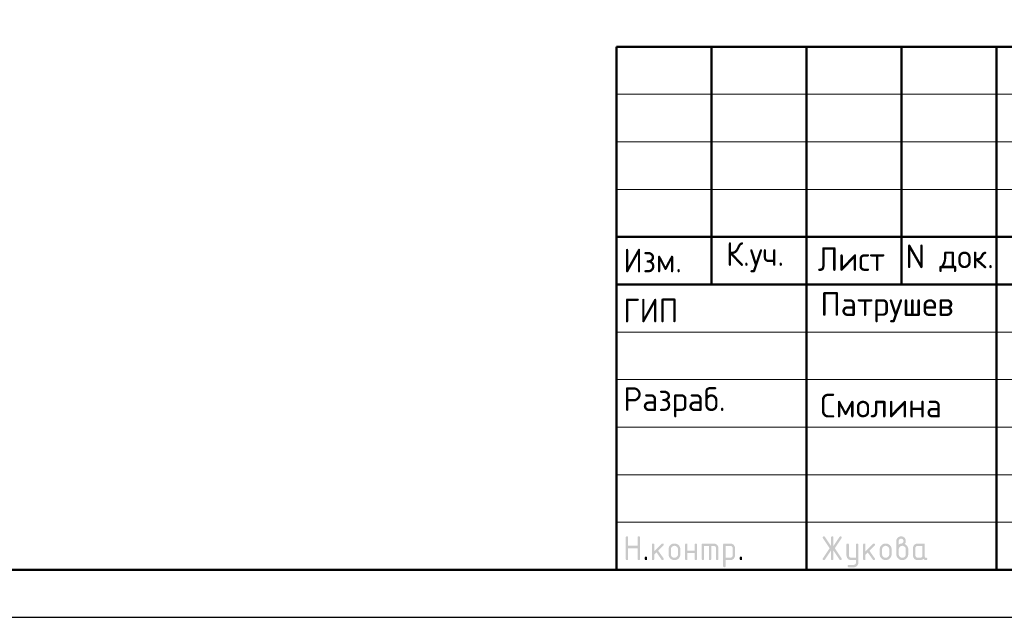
# Model space of a CAD drawing. Header units: millimetres. Extents: x 0 to 50400, y -143 to 35640.
# Tile 3 of 12: x 20068 to 32497, y 0 to 7542. Entities that reach past the tile are written whole.
import ezdxf

# ---------------------------------------------------------------- set-up
doc = ezdxf.new("R2010")
doc.units = ezdxf.units.MM
doc.layers.add('Standard', color=7, linetype='Continuous', lineweight=25)
doc.styles.add('ISOCPEUR', font='txt')

msp = doc.modelspace()

# ---------------------------------------------------------------- hatches: boundary and pattern name
at = {"layer": 'Standard', "linetype": 'Continuous', "lineweight": 25, "transparency": 33554687}
for points in [[(27719, 737), (27719, 1007), (27719, 1008), (27719, 1010), (27719, 1012), (27720, 1013), (27720, 1015), (27721, 1016), (27722, 1017), (27723, 1018), (27724, 1019), (27725, 1019), (27726, 1020), (27727, 1021), (27729, 1021), (27730, 1021), (27732, 1022), (27734, 1022), (27736, 1022), (27737, 1021), (27739, 1021), (27741, 1021), (27742, 1020), (27743, 1019), (27744, 1019), (27745, 1018), (27746, 1017), (27747, 1016), (27748, 1015), (27748, 1013), (27748, 1012), (27749, 1010), (27749, 1008), (27749, 1007), (27749, 902), (27869, 902), (27869, 1007), (27869, 1008), (27869, 1010), (27869, 1012), (27870, 1013), (27870, 1015), (27871, 1016), (27871, 1017), (27872, 1018), (27873, 1019), (27874, 1019), (27876, 1020), (27877, 1021), (27878, 1021), (27880, 1021), (27882, 1022), (27884, 1022), (27886, 1022), (27887, 1021), (27889, 1021), (27890, 1021), (27892, 1020), (27893, 1019), (27894, 1019), (27895, 1018), (27896, 1017), (27897, 1016), (27897, 1015), (27898, 1013), (27898, 1012), (27898, 1010), (27899, 1008), (27899, 1007), (27899, 737), (27899, 735), (27898, 733), (27898, 731), (27898, 730), (27897, 729), (27897, 727), (27896, 726), (27895, 725), (27894, 724), (27893, 724), (27892, 723), (27890, 722), (27889, 722), (27887, 722), (27886, 722), (27884, 722), (27882, 722), (27880, 722), (27878, 722), (27877, 722), (27876, 723), (27874, 724), (27873, 724), (27872, 725), (27871, 726), (27871, 727), (27870, 729), (27870, 730), (27869, 731), (27869, 733), (27869, 735), (27869, 737), (27869, 872), (27749, 872), (27749, 737), (27749, 735), (27749, 733), (27748, 731), (27748, 730), (27748, 729), (27747, 727), (27746, 726), (27745, 725), (27744, 724), (27743, 724), (27742, 723), (27741, 722), (27739, 722), (27737, 722), (27736, 722), (27734, 722), (27732, 722), (27730, 722), (27729, 722), (27727, 722), (27726, 723), (27725, 724), (27724, 724), (27723, 725), (27722, 726), (27721, 727), (27720, 729), (27720, 730), (27719, 731), (27719, 733), (27719, 735)], [(30310, 844), (30233, 728), (30232, 726), (30230, 725), (30229, 724), (30227, 723), (30226, 722), (30224, 722), (30222, 722), (30220, 722), (30218, 722), (30217, 722), (30215, 722), (30214, 723), (30212, 723), (30211, 724), (30210, 724), (30209, 725), (30208, 726), (30207, 728), (30207, 729), (30206, 730), (30206, 732), (30206, 734), (30205, 735), (30205, 737), (30205, 739), (30206, 741), (30207, 743), (30208, 745), (30292, 871), (30208, 998), (30207, 1000), (30206, 1002), (30205, 1004), (30205, 1006), (30205, 1008), (30206, 1010), (30206, 1011), (30206, 1013), (30207, 1014), (30207, 1015), (30208, 1017), (30209, 1018), (30210, 1019), (30211, 1019), (30212, 1020), (30214, 1021), (30215, 1021), (30217, 1021), (30218, 1022), (30220, 1022), (30222, 1022), (30224, 1021), (30226, 1021), (30227, 1020), (30229, 1019), (30230, 1018), (30232, 1016), (30233, 1015), (30310, 899), (30310, 1007), (30310, 1008), (30310, 1010), (30311, 1012), (30311, 1013), (30312, 1015), (30312, 1016), (30313, 1017), (30314, 1018), (30315, 1019), (30316, 1019), (30317, 1020), (30319, 1021), (30320, 1021), (30322, 1021), (30323, 1022), (30325, 1022), (30327, 1022), (30329, 1021), (30330, 1021), (30332, 1021), (30333, 1020), (30334, 1019), (30336, 1019), (30337, 1018), (30337, 1017), (30338, 1016), (30339, 1015), (30339, 1013), (30340, 1012), (30340, 1010), (30340, 1008), (30340, 1007), (30340, 899), (30418, 1015), (30419, 1016), (30420, 1018), (30422, 1019), (30423, 1020), (30425, 1021), (30427, 1021), (30428, 1022), (30430, 1022), (30432, 1022), (30433, 1021), (30435, 1021), (30436, 1020), (30437, 1020), (30439, 1019), (30440, 1018), (30441, 1017), (30442, 1016), (30443, 1015), (30444, 1013), (30444, 1012), (30445, 1011), (30445, 1009), (30445, 1008), (30445, 1006), (30445, 1004), (30445, 1002), (30444, 1000), (30443, 998), (30358, 871), (30443, 745), (30444, 743), (30445, 741), (30445, 739), (30445, 737), (30445, 735), (30445, 734), (30445, 732), (30444, 731), (30444, 730), (30443, 728), (30442, 727), (30441, 726), (30440, 725), (30439, 724), (30438, 723), (30436, 723), (30435, 722), (30434, 722), (30432, 722), (30431, 722), (30429, 722), (30427, 722), (30425, 722), (30423, 723), (30422, 724), (30420, 725), (30419, 726), (30418, 728), (30340, 844), (30340, 737), (30340, 735), (30340, 733), (30340, 731), (30339, 730), (30339, 729), (30338, 727), (30337, 726), (30337, 725), (30336, 724), (30334, 724), (30333, 723), (30332, 722), (30330, 722), (30329, 722), (30327, 722), (30325, 722), (30323, 722), (30322, 722), (30320, 722), (30319, 722), (30317, 723), (30316, 724), (30315, 724), (30314, 725), (30313, 726), (30312, 727), (30312, 729), (30311, 730), (30311, 731), (30310, 733), (30310, 735), (30310, 737)], [(28079, 833), (28173, 927), (28174, 928), (28175, 929), (28177, 930), (28178, 930), (28179, 931), (28181, 931), (28182, 931), (28184, 931), (28186, 931), (28187, 931), (28189, 931), (28190, 930), (28192, 930), (28193, 929), (28194, 929), (28195, 928), (28196, 927), (28197, 926), (28197, 924), (28198, 923), (28198, 922), (28198, 920), (28199, 918), (28199, 916), (28199, 915), (28198, 914), (28198, 912), (28198, 911), (28197, 910), (28196, 908), (28195, 907), (28194, 906), (28128, 840), (28196, 745), (28197, 743), (28198, 741), (28199, 739), (28199, 736), (28199, 734), (28198, 733), (28198, 731), (28198, 730), (28197, 728), (28197, 727), (28196, 726), (28195, 725), (28194, 724), (28193, 724), (28192, 723), (28190, 722), (28189, 722), (28187, 722), (28186, 722), (28184, 722), (28182, 722), (28180, 722), (28178, 722), (28177, 723), (28175, 724), (28174, 725), (28172, 726), (28171, 728), (28107, 819), (28079, 791), (28079, 737), (28079, 735), (28078, 733), (28078, 731), (28078, 730), (28077, 729), (28077, 727), (28076, 726), (28075, 725), (28074, 724), (28073, 724), (28072, 723), (28070, 722), (28069, 722), (28067, 722), (28066, 722), (28064, 722), (28062, 722), (28060, 722), (28059, 722), (28057, 722), (28056, 723), (28055, 724), (28053, 724), (28052, 725), (28051, 726), (28051, 727), (28050, 729), (28050, 730), (28049, 731), (28049, 733), (28049, 735), (28049, 737), (28049, 916), (28049, 918), (28049, 920), (28049, 922), (28050, 923), (28050, 924), (28051, 926), (28051, 927), (28052, 928), (28053, 929), (28055, 929), (28056, 930), (28057, 930), (28059, 931), (28060, 931), (28062, 931), (28064, 931), (28066, 931), (28067, 931), (28069, 931), (28070, 930), (28072, 930), (28073, 929), (28074, 929), (28075, 928), (28076, 927), (28077, 926), (28077, 924), (28078, 923), (28078, 922), (28078, 920), (28079, 918), (28079, 916)], [(28498, 811), (28498, 737), (28498, 735), (28498, 733), (28498, 731), (28497, 730), (28497, 729), (28496, 727), (28496, 726), (28495, 725), (28494, 724), (28493, 724), (28491, 723), (28490, 722), (28489, 722), (28487, 722), (28485, 722), (28483, 722), (28481, 722), (28480, 722), (28478, 722), (28477, 722), (28475, 723), (28474, 724), (28473, 724), (28472, 725), (28471, 726), (28470, 727), (28470, 729), (28469, 730), (28469, 731), (28469, 733), (28468, 735), (28468, 737), (28468, 916), (28468, 918), (28469, 920), (28469, 922), (28469, 923), (28470, 924), (28470, 926), (28471, 927), (28472, 928), (28473, 929), (28474, 929), (28475, 930), (28477, 930), (28478, 931), (28480, 931), (28481, 931), (28483, 931), (28485, 931), (28487, 931), (28489, 931), (28490, 930), (28491, 930), (28493, 929), (28494, 929), (28495, 928), (28496, 927), (28496, 926), (28497, 924), (28497, 923), (28498, 922), (28498, 920), (28498, 918), (28498, 916), (28498, 841), (28588, 841), (28588, 916), (28588, 918), (28588, 920), (28588, 922), (28589, 923), (28589, 924), (28590, 926), (28591, 927), (28592, 928), (28593, 929), (28594, 929), (28595, 930), (28596, 930), (28598, 931), (28600, 931), (28601, 931), (28603, 931), (28605, 931), (28607, 931), (28608, 931), (28610, 930), (28611, 930), (28612, 929), (28613, 929), (28614, 928), (28615, 927), (28616, 926), (28617, 924), (28617, 923), (28618, 922), (28618, 920), (28618, 918), (28618, 916), (28618, 737), (28618, 735), (28618, 733), (28618, 731), (28617, 730), (28617, 729), (28616, 727), (28615, 726), (28614, 725), (28613, 724), (28612, 724), (28611, 723), (28610, 722), (28608, 722), (28607, 722), (28605, 722), (28603, 722), (28601, 722), (28600, 722), (28598, 722), (28596, 722), (28595, 723), (28594, 724), (28593, 724), (28592, 725), (28591, 726), (28590, 727), (28589, 729), (28589, 730), (28588, 731), (28588, 733), (28588, 735), (28588, 737), (28588, 811)], [(28693, 931), (28828, 931), (28831, 931), (28834, 931), (28837, 931), (28840, 930), (28843, 930), (28846, 929), (28849, 928), (28851, 927), (28854, 926), (28856, 925), (28859, 923), (28861, 922), (28864, 920), (28866, 918), (28868, 916), (28871, 914), (28873, 912), (28875, 909), (28877, 907), (28878, 905), (28880, 902), (28881, 900), (28883, 897), (28884, 895), (28885, 892), (28886, 889), (28886, 886), (28887, 883), (28887, 881), (28888, 878), (28888, 875), (28888, 871), (28888, 737), (28888, 735), (28888, 733), (28888, 731), (28887, 730), (28887, 729), (28886, 727), (28885, 726), (28884, 725), (28883, 724), (28882, 724), (28881, 723), (28880, 722), (28878, 722), (28877, 722), (28875, 722), (28873, 722), (28871, 722), (28869, 722), (28868, 722), (28866, 722), (28865, 723), (28864, 724), (28863, 724), (28862, 725), (28861, 726), (28860, 727), (28859, 729), (28859, 730), (28858, 731), (28858, 733), (28858, 735), (28858, 737), (28858, 871), (28858, 875), (28857, 877), (28857, 880), (28856, 883), (28855, 886), (28853, 888), (28851, 891), (28849, 893), (28847, 895), (28845, 896), (28842, 898), (28840, 899), (28837, 900), (28834, 901), (28831, 901), (28828, 901), (28798, 901), (28798, 737), (28798, 735), (28798, 733), (28798, 731), (28797, 730), (28797, 729), (28796, 727), (28795, 726), (28794, 725), (28793, 724), (28792, 724), (28791, 723), (28790, 722), (28788, 722), (28787, 722), (28785, 722), (28783, 722), (28781, 722), (28780, 722), (28778, 722), (28777, 722), (28775, 723), (28774, 724), (28773, 724), (28772, 725), (28771, 726), (28770, 727), (28769, 729), (28769, 730), (28769, 731), (28768, 733), (28768, 735), (28768, 737), (28768, 901), (28708, 901), (28708, 737), (28708, 735), (28708, 733), (28708, 731), (28707, 730), (28707, 729), (28706, 727), (28705, 726), (28704, 725), (28704, 724), (28702, 724), (28701, 723), (28700, 722), (28698, 722), (28697, 722), (28695, 722), (28693, 722), (28691, 722), (28690, 722), (28688, 722), (28687, 722), (28685, 723), (28684, 724), (28683, 724), (28682, 725), (28681, 726), (28680, 727), (28680, 729), (28679, 730), (28679, 731), (28678, 733), (28678, 735), (28678, 737), (28678, 916), (28678, 918), (28678, 920), (28679, 922), (28679, 923), (28680, 924), (28680, 926), (28681, 927), (28682, 928), (28683, 929), (28684, 929), (28685, 930), (28687, 930), (28688, 931), (28690, 931), (28691, 931)], [(30625, 691), (30625, 722), (30565, 722), (30562, 722), (30559, 722), (30556, 722), (30553, 723), (30550, 723), (30547, 724), (30545, 725), (30542, 726), (30539, 727), (30537, 728), (30534, 730), (30532, 731), (30529, 733), (30527, 735), (30525, 737), (30523, 739), (30521, 741), (30519, 744), (30517, 746), (30515, 748), (30513, 751), (30512, 753), (30511, 756), (30510, 758), (30509, 761), (30508, 764), (30507, 767), (30506, 769), (30506, 772), (30506, 775), (30505, 778), (30505, 781), (30505, 916), (30505, 918), (30506, 920), (30506, 922), (30506, 923), (30507, 924), (30507, 926), (30508, 927), (30509, 928), (30510, 929), (30511, 929), (30512, 930), (30514, 930), (30515, 931), (30517, 931), (30518, 931), (30520, 931), (30522, 931), (30524, 931), (30526, 931), (30527, 930), (30528, 930), (30530, 929), (30531, 929), (30532, 928), (30533, 927), (30533, 926), (30534, 924), (30534, 923), (30535, 922), (30535, 920), (30535, 918), (30535, 916), (30535, 782), (30535, 779), (30536, 776), (30536, 773), (30538, 770), (30539, 768), (30540, 765), (30542, 763), (30544, 760), (30546, 758), (30549, 757), (30551, 755), (30554, 754), (30557, 753), (30559, 752), (30562, 752), (30565, 752), (30625, 752), (30625, 916), (30625, 918), (30625, 920), (30625, 922), (30626, 923), (30626, 924), (30627, 926), (30628, 927), (30629, 928), (30630, 929), (30631, 929), (30632, 930), (30633, 930), (30635, 931), (30636, 931), (30638, 931), (30640, 931), (30642, 931), (30644, 931), (30645, 931), (30647, 930), (30648, 930), (30649, 929), (30650, 929), (30651, 928), (30652, 927), (30653, 926), (30654, 924), (30654, 923), (30655, 922), (30655, 920), (30655, 918), (30655, 916), (30655, 692), (30655, 688), (30655, 685), (30655, 682), (30654, 680), (30653, 677), (30653, 674), (30652, 671), (30651, 669), (30650, 666), (30648, 663), (30647, 661), (30645, 658), (30644, 656), (30642, 654), (30640, 651), (30638, 649), (30636, 647), (30634, 645), (30631, 643), (30629, 641), (30627, 640), (30624, 638), (30621, 637), (30619, 636), (30616, 635), (30613, 634), (30611, 633), (30608, 633), (30605, 632), (30602, 632), (30599, 632), (30596, 632), (30535, 632), (30534, 632), (30532, 632), (30530, 632), (30529, 633), (30527, 633), (30526, 634), (30525, 634), (30524, 635), (30523, 636), (30522, 638), (30522, 639), (30521, 640), (30521, 642), (30521, 643), (30520, 645), (30520, 647), (30520, 648), (30521, 650), (30521, 651), (30522, 652), (30522, 654), (30523, 655), (30524, 656), (30525, 657), (30526, 658), (30527, 659), (30529, 660), (30530, 661), (30531, 661), (30533, 661), (30534, 662), (30535, 662), (30595, 662), (30598, 662), (30601, 662), (30604, 663), (30607, 664), (30609, 665), (30612, 666), (30614, 668), (30616, 670), (30619, 672), (30620, 675), (30622, 677), (30623, 680), (30624, 682), (30624, 685), (30625, 688)], [(30745, 833), (30840, 927), (30841, 928), (30842, 929), (30843, 930), (30844, 930), (30846, 931), (30847, 931), (30849, 931), (30850, 931), (30852, 931), (30854, 931), (30855, 931), (30857, 930), (30858, 930), (30859, 929), (30860, 929), (30861, 928), (30862, 927), (30863, 926), (30864, 924), (30864, 923), (30865, 922), (30865, 920), (30865, 918), (30865, 916), (30865, 915), (30865, 914), (30865, 912), (30864, 911), (30863, 910), (30863, 908), (30862, 907), (30861, 906), (30795, 840), (30862, 745), (30864, 743), (30864, 741), (30865, 739), (30865, 736), (30865, 734), (30865, 733), (30865, 731), (30864, 730), (30864, 728), (30863, 727), (30862, 726), (30861, 725), (30860, 724), (30859, 724), (30858, 723), (30857, 722), (30855, 722), (30854, 722), (30852, 722), (30850, 722), (30848, 722), (30846, 722), (30845, 722), (30843, 723), (30842, 724), (30840, 725), (30839, 726), (30838, 728), (30773, 819), (30745, 791), (30745, 737), (30745, 735), (30745, 733), (30745, 731), (30744, 730), (30744, 729), (30743, 727), (30742, 726), (30741, 725), (30741, 724), (30739, 724), (30738, 723), (30737, 722), (30735, 722), (30734, 722), (30732, 722), (30730, 722), (30728, 722), (30727, 722), (30725, 722), (30724, 722), (30722, 723), (30721, 724), (30720, 724), (30719, 725), (30718, 726), (30717, 727), (30717, 729), (30716, 730), (30716, 731), (30715, 733), (30715, 735), (30715, 737), (30715, 916), (30715, 918), (30715, 920), (30716, 922), (30716, 923), (30717, 924), (30717, 926), (30718, 927), (30719, 928), (30720, 929), (30721, 929), (30722, 930), (30724, 930), (30725, 931), (30727, 931), (30728, 931), (30730, 931), (30732, 931), (30734, 931), (30735, 931), (30737, 930), (30738, 930), (30739, 929), (30741, 929), (30741, 928), (30742, 927), (30743, 926), (30744, 924), (30744, 923), (30745, 922), (30745, 920), (30745, 918), (30745, 916)], [(27959, 752), (27959, 753), (27959, 755), (27959, 757), (27960, 758), (27960, 760), (27961, 761), (27962, 762), (27963, 763), (27963, 764), (27965, 765), (27966, 765), (27967, 766), (27969, 766), (27970, 766), (27972, 767), (27974, 767), (27976, 767), (27977, 766), (27979, 766), (27980, 766), (27982, 765), (27983, 765), (27984, 764), (27985, 763), (27986, 762), (27987, 761), (27987, 760), (27988, 758), (27988, 757), (27989, 755), (27989, 753), (27989, 752), (27989, 737), (27989, 735), (27989, 733), (27988, 731), (27988, 730), (27987, 729), (27987, 727), (27986, 726), (27985, 725), (27984, 724), (27983, 724), (27982, 723), (27980, 722), (27979, 722), (27977, 722), (27976, 722), (27974, 722), (27972, 722), (27970, 722), (27969, 722), (27967, 722), (27966, 723), (27965, 724), (27963, 724), (27963, 725), (27962, 726), (27961, 727), (27960, 729), (27960, 730), (27959, 731), (27959, 733), (27959, 735), (27959, 737)], [(29158, 752), (29158, 753), (29158, 755), (29158, 757), (29159, 758), (29159, 760), (29160, 761), (29161, 762), (29162, 763), (29163, 764), (29164, 765), (29165, 765), (29166, 766), (29168, 766), (29169, 766), (29171, 767), (29173, 767), (29175, 767), (29177, 766), (29178, 766), (29180, 766), (29181, 765), (29182, 765), (29183, 764), (29184, 763), (29185, 762), (29186, 761), (29187, 760), (29187, 758), (29188, 757), (29188, 755), (29188, 753), (29188, 752), (29188, 737), (29188, 735), (29188, 733), (29188, 731), (29187, 730), (29187, 729), (29186, 727), (29185, 726), (29184, 725), (29183, 724), (29182, 724), (29181, 723), (29180, 722), (29178, 722), (29177, 722), (29175, 722), (29173, 722), (29171, 722), (29169, 722), (29168, 722), (29166, 722), (29165, 723), (29164, 724), (29163, 724), (29162, 725), (29161, 726), (29160, 727), (29159, 729), (29159, 730), (29158, 731), (29158, 733), (29158, 735), (29158, 737)]]:
    msp.add_hatch(color=7, dxfattribs=at).paths.add_polyline_path(points, flags=16)
h = msp.add_hatch(color=7, dxfattribs=at)
h.paths.add_polyline_path([(31165, 916), (31170, 920), (31174, 923), (31179, 926), (31183, 928), (31188, 930), (31192, 931), (31196, 931), (31200, 931), (31202, 931), (31204, 932), (31207, 933), (31209, 934), (31211, 935), (31213, 937), (31215, 939), (31217, 942), (31219, 944), (31221, 947), (31222, 949), (31223, 952), (31224, 954), (31224, 957), (31225, 959), (31225, 961), (31225, 965), (31224, 968), (31224, 970), (31223, 973), (31222, 976), (31220, 978), (31218, 981), (31216, 983), (31214, 985), (31212, 987), (31209, 988), (31207, 989), (31204, 990), (31201, 991), (31198, 991), (31195, 991), (31192, 991), (31189, 991), (31186, 990), (31183, 989), (31181, 988), (31178, 987), (31176, 985), (31174, 983), (31171, 981), (31170, 978), (31168, 976), (31167, 973), (31166, 970), (31165, 967), (31165, 965), (31165, 961)])
h.paths.add_polyline_path([(31240, 925), (31245, 923), (31249, 920), (31254, 918), (31258, 914), (31262, 911), (31266, 907), (31269, 903), (31272, 898), (31275, 893), (31278, 888), (31280, 883), (31282, 878), (31283, 873), (31284, 868), (31285, 862), (31285, 857), (31285, 797), (31285, 793), (31284, 789), (31284, 785), (31283, 781), (31282, 778), (31281, 774), (31280, 771), (31279, 768), (31278, 764), (31276, 761), (31274, 758), (31272, 755), (31270, 752), (31268, 749), (31265, 746), (31263, 743), (31260, 741), (31257, 738), (31254, 736), (31251, 734), (31248, 732), (31245, 730), (31242, 728), (31238, 727), (31235, 726), (31232, 725), (31228, 724), (31225, 723), (31221, 722), (31217, 722), (31214, 722), (31210, 722), (31206, 722), (31202, 722), (31198, 722), (31195, 723), (31191, 724), (31188, 725), (31184, 726), (31181, 727), (31177, 728), (31174, 730), (31171, 732), (31168, 734), (31165, 736), (31162, 738), (31159, 741), (31157, 743), (31154, 746), (31151, 749), (31149, 752), (31147, 755), (31145, 758), (31143, 761), (31142, 764), (31140, 768), (31139, 771), (31138, 774), (31137, 778), (31136, 782), (31136, 785), (31135, 789), (31135, 793), (31135, 797), (31135, 962), (31135, 965), (31135, 968), (31135, 971), (31136, 974), (31136, 977), (31137, 979), (31138, 982), (31139, 985), (31140, 987), (31142, 990), (31143, 993), (31145, 995), (31146, 997), (31148, 1000), (31150, 1002), (31152, 1004), (31154, 1006), (31157, 1008), (31159, 1010), (31161, 1012), (31164, 1013), (31166, 1015), (31169, 1016), (31172, 1017), (31174, 1018), (31177, 1019), (31180, 1020), (31183, 1020), (31186, 1021), (31189, 1021), (31192, 1022), (31195, 1022), (31198, 1022), (31201, 1021), (31204, 1021), (31207, 1020), (31210, 1020), (31212, 1019), (31215, 1018), (31218, 1017), (31221, 1016), (31223, 1015), (31226, 1013), (31228, 1012), (31230, 1010), (31233, 1008), (31235, 1006), (31237, 1004), (31239, 1002), (31241, 1000), (31243, 997), (31245, 995), (31246, 992), (31248, 990), (31249, 987), (31250, 985), (31251, 982), (31252, 979), (31253, 976), (31253, 974), (31254, 971), (31254, 968), (31254, 965), (31254, 962), (31254, 956), (31254, 951), (31253, 946), (31251, 941), (31249, 937), (31246, 933), (31243, 929)], flags=16)
h.paths.add_polyline_path([(31254, 797), (31254, 857), (31254, 861), (31254, 866), (31253, 870), (31251, 874), (31250, 878), (31247, 881), (31245, 885), (31241, 888), (31238, 892), (31235, 894), (31231, 897), (31227, 898), (31223, 900), (31219, 901), (31214, 902), (31210, 902), (31205, 902), (31201, 901), (31196, 900), (31192, 898), (31188, 897), (31185, 894), (31181, 892), (31178, 888), (31175, 885), (31172, 881), (31170, 878), (31168, 874), (31167, 870), (31166, 866), (31165, 861), (31165, 857), (31165, 797), (31165, 792), (31166, 788), (31167, 783), (31168, 779), (31170, 775), (31172, 772), (31175, 768), (31178, 765), (31181, 761), (31185, 759), (31188, 756), (31192, 755), (31196, 753), (31201, 752), (31205, 752), (31210, 752), (31214, 752), (31219, 752), (31223, 753), (31227, 755), (31231, 757), (31235, 759), (31238, 761), (31241, 765), (31245, 768), (31247, 772), (31250, 775), (31251, 779), (31253, 783), (31254, 788), (31254, 792)])
h = msp.add_hatch(color=7, dxfattribs=at)
h.paths.add_polyline_path([(28259, 796), (28259, 856), (28259, 860), (28259, 864), (28259, 868), (28260, 871), (28261, 875), (28262, 878), (28263, 882), (28264, 885), (28265, 889), (28267, 892), (28269, 895), (28271, 898), (28273, 901), (28275, 904), (28278, 907), (28280, 909), (28283, 912), (28286, 915), (28289, 917), (28292, 919), (28295, 921), (28298, 923), (28301, 925), (28305, 926), (28308, 927), (28311, 928), (28315, 929), (28318, 930), (28322, 931), (28326, 931), (28329, 931), (28333, 931), (28337, 931), (28341, 931), (28345, 931), (28349, 930), (28352, 929), (28356, 928), (28359, 927), (28362, 926), (28366, 925), (28369, 923), (28372, 921), (28375, 919), (28378, 917), (28381, 915), (28384, 912), (28387, 910), (28389, 907), (28392, 904), (28394, 901), (28396, 898), (28398, 895), (28400, 892), (28401, 889), (28403, 886), (28404, 882), (28405, 879), (28406, 875), (28407, 872), (28408, 868), (28408, 864), (28408, 860), (28408, 856), (28408, 796), (28408, 793), (28408, 789), (28408, 785), (28407, 781), (28406, 778), (28405, 774), (28404, 771), (28403, 768), (28401, 764), (28400, 761), (28398, 758), (28396, 755), (28394, 752), (28391, 749), (28389, 746), (28386, 743), (28384, 741), (28381, 738), (28378, 736), (28375, 734), (28372, 732), (28369, 730), (28365, 728), (28362, 727), (28359, 726), (28355, 725), (28352, 724), (28348, 723), (28345, 722), (28341, 722), (28337, 722), (28333, 722), (28329, 722), (28326, 722), (28322, 722), (28318, 723), (28315, 724), (28311, 725), (28308, 726), (28305, 727), (28301, 728), (28298, 730), (28295, 732), (28292, 734), (28289, 736), (28286, 738), (28283, 741), (28280, 743), (28278, 746), (28275, 749), (28273, 752), (28271, 755), (28269, 758), (28267, 761), (28265, 764), (28264, 768), (28263, 771), (28262, 774), (28261, 778), (28260, 781), (28259, 785), (28259, 789), (28259, 793)], flags=16)
h.paths.add_polyline_path([(28378, 797), (28378, 857), (28378, 861), (28377, 866), (28377, 870), (28375, 874), (28373, 878), (28371, 881), (28368, 885), (28365, 888), (28362, 892), (28358, 894), (28355, 897), (28351, 898), (28347, 900), (28342, 901), (28338, 902), (28333, 902), (28329, 902), (28324, 901), (28320, 900), (28316, 898), (28312, 897), (28309, 894), (28305, 892), (28302, 888), (28298, 885), (28296, 881), (28293, 878), (28292, 874), (28290, 870), (28289, 866), (28289, 861), (28289, 857), (28289, 797), (28289, 792), (28289, 788), (28290, 783), (28292, 779), (28293, 775), (28296, 772), (28298, 768), (28302, 765), (28305, 761), (28308, 759), (28312, 756), (28316, 755), (28320, 753), (28324, 752), (28329, 752), (28333, 752), (28338, 752), (28342, 752), (28347, 753), (28351, 755), (28355, 757), (28358, 759), (28362, 761), (28365, 765), (28368, 768), (28371, 772), (28373, 775), (28375, 779), (28377, 783), (28377, 788), (28378, 792)])
h = msp.add_hatch(color=7, dxfattribs=at)
h.paths.add_polyline_path([(28948, 916), (28948, 918), (28948, 920), (28949, 922), (28949, 923), (28950, 924), (28950, 926), (28951, 927), (28952, 928), (28953, 929), (28954, 929), (28955, 930), (28957, 930), (28958, 931), (28960, 931), (28961, 931), (28963, 931), (29038, 931), (29041, 931), (29044, 931), (29047, 931), (29050, 930), (29053, 930), (29056, 929), (29059, 928), (29061, 927), (29064, 926), (29066, 925), (29069, 923), (29071, 922), (29074, 920), (29076, 918), (29078, 916), (29080, 914), (29083, 912), (29085, 910), (29086, 907), (29088, 905), (29090, 902), (29091, 900), (29092, 897), (29094, 895), (29095, 892), (29095, 889), (29096, 886), (29097, 884), (29097, 881), (29098, 878), (29098, 875), (29098, 871), (29098, 781), (29098, 778), (29098, 775), (29097, 772), (29097, 769), (29096, 767), (29095, 764), (29095, 761), (29094, 758), (29092, 756), (29091, 753), (29090, 751), (29088, 748), (29086, 746), (29085, 744), (29083, 741), (29081, 739), (29078, 737), (29076, 735), (29074, 733), (29071, 731), (29069, 730), (29066, 728), (29064, 727), (29061, 726), (29059, 725), (29056, 724), (29053, 723), (29050, 723), (29047, 722), (29044, 722), (29041, 722), (29038, 722), (28978, 722), (28978, 647), (28978, 645), (28978, 643), (28978, 641), (28977, 640), (28977, 639), (28976, 638), (28975, 636), (28974, 635), (28973, 634), (28972, 634), (28971, 633), (28970, 633), (28968, 632), (28967, 632), (28965, 632), (28963, 632), (28961, 632), (28960, 632), (28958, 632), (28957, 633), (28955, 633), (28954, 634), (28953, 634), (28952, 635), (28951, 636), (28950, 638), (28950, 639), (28949, 640), (28949, 641), (28948, 643), (28948, 645), (28948, 647)], flags=16)
h.paths.add_polyline_path([(28978, 901), (28978, 752), (29038, 752), (29041, 752), (29044, 752), (29047, 753), (29049, 754), (29052, 755), (29054, 757), (29057, 758), (29059, 760), (29061, 763), (29063, 765), (29065, 767), (29066, 770), (29067, 773), (29067, 776), (29068, 778), (29068, 782), (29068, 871), (29068, 875), (29067, 877), (29067, 880), (29066, 883), (29065, 886), (29063, 888), (29061, 891), (29059, 893), (29057, 895), (29055, 896), (29052, 898), (29050, 899), (29047, 900), (29044, 901), (29041, 901), (29038, 901)])
h = msp.add_hatch(color=7, dxfattribs=at)
h.paths.add_polyline_path([(30925, 796), (30925, 856), (30925, 860), (30925, 864), (30926, 868), (30926, 871), (30927, 875), (30928, 878), (30929, 882), (30930, 885), (30932, 889), (30934, 892), (30935, 895), (30937, 898), (30939, 901), (30942, 904), (30944, 907), (30947, 909), (30950, 912), (30952, 915), (30955, 917), (30958, 919), (30961, 921), (30965, 923), (30968, 925), (30971, 926), (30974, 927), (30978, 928), (30981, 929), (30985, 930), (30988, 931), (30992, 931), (30996, 931), (31000, 931), (31004, 931), (31008, 931), (31011, 931), (31015, 930), (31019, 929), (31022, 928), (31026, 927), (31029, 926), (31032, 925), (31035, 923), (31039, 921), (31042, 919), (31045, 917), (31047, 915), (31050, 912), (31053, 910), (31056, 907), (31058, 904), (31060, 901), (31063, 898), (31065, 895), (31066, 892), (31068, 889), (31069, 886), (31071, 882), (31072, 879), (31073, 875), (31073, 872), (31074, 868), (31074, 864), (31075, 860), (31075, 856), (31075, 796), (31075, 793), (31074, 789), (31074, 785), (31073, 781), (31073, 778), (31072, 774), (31071, 771), (31069, 768), (31068, 764), (31066, 761), (31064, 758), (31062, 755), (31060, 752), (31058, 749), (31056, 746), (31053, 743), (31050, 741), (31047, 738), (31044, 736), (31041, 734), (31038, 732), (31035, 730), (31032, 728), (31029, 727), (31025, 726), (31022, 725), (31018, 724), (31015, 723), (31011, 722), (31007, 722), (31004, 722), (31000, 722), (30996, 722), (30992, 722), (30988, 722), (30985, 723), (30981, 724), (30978, 725), (30974, 726), (30971, 727), (30968, 728), (30965, 730), (30961, 732), (30958, 734), (30955, 736), (30952, 738), (30950, 741), (30947, 743), (30944, 746), (30942, 749), (30939, 752), (30937, 755), (30935, 758), (30934, 761), (30932, 764), (30930, 768), (30929, 771), (30928, 774), (30927, 778), (30926, 781), (30926, 785), (30925, 789), (30925, 793)], flags=16)
h.paths.add_polyline_path([(31045, 797), (31045, 857), (31045, 861), (31044, 866), (31043, 870), (31041, 874), (31040, 878), (31037, 881), (31035, 885), (31032, 888), (31028, 892), (31025, 894), (31021, 897), (31017, 898), (31013, 900), (31009, 901), (31004, 902), (31000, 902), (30995, 902), (30991, 901), (30987, 900), (30983, 898), (30979, 897), (30975, 894), (30971, 892), (30968, 888), (30965, 885), (30962, 881), (30960, 878), (30958, 874), (30957, 870), (30956, 866), (30955, 861), (30955, 857), (30955, 797), (30955, 792), (30956, 788), (30957, 783), (30958, 779), (30960, 775), (30962, 772), (30965, 768), (30968, 765), (30971, 761), (30975, 759), (30979, 756), (30983, 755), (30986, 753), (30991, 752), (30995, 752), (31000, 752), (31004, 752), (31009, 752), (31013, 753), (31017, 755), (31021, 757), (31025, 759), (31028, 761), (31032, 765), (31035, 768), (31037, 772), (31040, 775), (31041, 779), (31043, 783), (31044, 788), (31045, 792)])
h = msp.add_hatch(color=7, dxfattribs=at)
h.paths.add_polyline_path([(31464, 901), (31405, 901), (31401, 901), (31399, 901), (31396, 900), (31393, 899), (31390, 898), (31388, 896), (31386, 895), (31383, 893), (31381, 890), (31380, 888), (31378, 886), (31377, 883), (31376, 880), (31375, 877), (31375, 874), (31375, 871), (31375, 782), (31375, 778), (31375, 776), (31376, 773), (31377, 770), (31378, 768), (31380, 765), (31381, 763), (31384, 760), (31386, 758), (31388, 757), (31391, 755), (31393, 754), (31396, 753), (31399, 752), (31402, 752), (31405, 752), (31434, 752), (31438, 752), (31440, 752), (31443, 753), (31446, 754), (31449, 755), (31451, 757), (31453, 758), (31456, 760), (31458, 763), (31459, 765), (31461, 767), (31462, 770), (31463, 773), (31464, 776), (31464, 778), (31464, 782)])
h.paths.add_polyline_path([(31524, 737), (31524, 735), (31524, 733), (31524, 731), (31523, 730), (31523, 729), (31522, 727), (31522, 726), (31521, 725), (31520, 724), (31519, 724), (31517, 723), (31516, 722), (31515, 722), (31513, 722), (31511, 722), (31509, 722), (31504, 722), (31499, 723), (31495, 724), (31490, 726), (31486, 728), (31482, 730), (31478, 733), (31475, 737), (31471, 733), (31466, 730), (31462, 728), (31457, 726), (31452, 724), (31446, 723), (31441, 722), (31434, 722), (31405, 722), (31401, 722), (31398, 722), (31395, 722), (31392, 723), (31390, 723), (31387, 724), (31384, 725), (31381, 726), (31379, 727), (31376, 728), (31374, 730), (31371, 731), (31369, 733), (31366, 735), (31364, 737), (31362, 739), (31360, 741), (31358, 743), (31356, 746), (31354, 748), (31353, 751), (31351, 753), (31350, 756), (31349, 758), (31348, 761), (31347, 764), (31346, 766), (31346, 769), (31345, 772), (31345, 775), (31345, 778), (31345, 781), (31345, 871), (31345, 875), (31345, 878), (31345, 881), (31346, 884), (31346, 886), (31347, 889), (31348, 892), (31349, 895), (31350, 897), (31351, 900), (31353, 902), (31354, 905), (31356, 907), (31358, 910), (31360, 912), (31362, 914), (31364, 916), (31366, 918), (31369, 920), (31371, 922), (31374, 923), (31376, 925), (31379, 926), (31381, 927), (31384, 928), (31387, 929), (31390, 930), (31392, 930), (31395, 931), (31398, 931), (31401, 931), (31405, 931), (31479, 931), (31481, 931), (31483, 931), (31485, 931), (31486, 930), (31487, 930), (31489, 929), (31490, 929), (31491, 928), (31492, 927), (31492, 926), (31493, 924), (31493, 923), (31494, 922), (31494, 920), (31494, 918), (31494, 916), (31494, 767), (31494, 765), (31495, 763), (31495, 761), (31495, 760), (31496, 759), (31496, 757), (31497, 756), (31498, 755), (31499, 754), (31500, 754), (31501, 753), (31503, 752), (31504, 752), (31506, 752), (31508, 752), (31509, 752), (31511, 752), (31513, 751), (31515, 751), (31516, 751), (31517, 750), (31519, 749), (31520, 749), (31521, 748), (31522, 747), (31522, 746), (31523, 744), (31523, 743), (31524, 742), (31524, 740), (31524, 738)], flags=16)

# ---------------------------------------------------------------- linework, layer by layer
at = {"layer": 'Standard', "color": 7, "linetype": 'Continuous', "lineweight": 50, "transparency": 33554687}
for p, q in [((27600, 600), (27600, 7200)), ((27600, 7200), (49800, 7200)), ((28800, 4200), (28800, 7200)), ((30000, 600), (30000, 7200)), ((31200, 4200), (31200, 7200)), ((32400, 600), (32400, 7200)), ((27600, 4800), (35400, 4800)), ((27600, 4800), (35400, 4800)), ((27600, 4200), (35400, 4200)), ((27600, 4200), (35400, 4200))]:
    msp.add_line(p, q, dxfattribs=at)
at = {"layer": 'Standard', "color": 7, "linetype": 'Continuous', "lineweight": 13, "transparency": 33554687}
for p, q in [((27600, 6600), (35400, 6600)), ((27600, 6000), (35400, 6000)), ((27600, 5400), (35400, 5400)), ((27600, 3600), (35400, 3600)), ((27600, 3000), (35400, 3000)), ((27600, 3000), (35400, 3000)), ((27600, 2400), (35400, 2400)), ((27600, 2400), (35400, 2400)), ((27600, 1800), (35400, 1800)), ((27600, 1200), (35400, 1200))]:
    msp.add_line(p, q, dxfattribs=at)
at = {"layer": 'Standard', "color": 7, "linetype": 'Continuous', "lineweight": 25, "transparency": 33554687}
msp.add_line((27600, 600), (49800, 600), dxfattribs=at)
msp.add_line((27600, 600), (49800, 600), dxfattribs=at)
msp.add_line((27600, 600), (49800, 600), dxfattribs=at)
msp.add_lwpolyline([(0, 0), (50400, 0), (50400, 35640), (0, 35640), (0, 0)], close=True, dxfattribs=at)
at = {"layer": 'Standard', "color": 7, "linetype": 'Continuous', "lineweight": 50, "transparency": 33554687}
msp.add_lwpolyline([(2400, 35040), (49800, 35040), (49800, 600), (2400, 600), (2400, 35040)], close=True, dxfattribs=at)

# ---------------------------------------------------------------- texts
at = {"layer": 'Standard', "color": 7, "linetype": 'Continuous', "lineweight": 25, "transparency": 33554687, "char_height": 300, "attachment_point": 7, "style": 'ISOCPEUR'}
for s, insert, width in [('\\W0.93;Изм.', (27689, 4353), 903.48), ('\\W0.93;К.уч.', (28987, 4353), 979.21), ('\\W0.94;Лист', (30143, 4371), 1040.31), ('\\W0.95;N док.', (31251, 4357), 1281.75), ('\\W0.92;ГИП', (27689, 3722), 827.54), ('\\W0.97;Патрушев', (30175, 3722), 2004.22), ('\\W0.96;Разраб.', (27689, 2522), 1567.87), ('\\W0.96;Смолина', (30175, 2522), 1673.19)]:
    msp.add_mtext(s, dxfattribs=dict(at, insert=insert, width=width))

doc.saveas('drawing.dxf')
